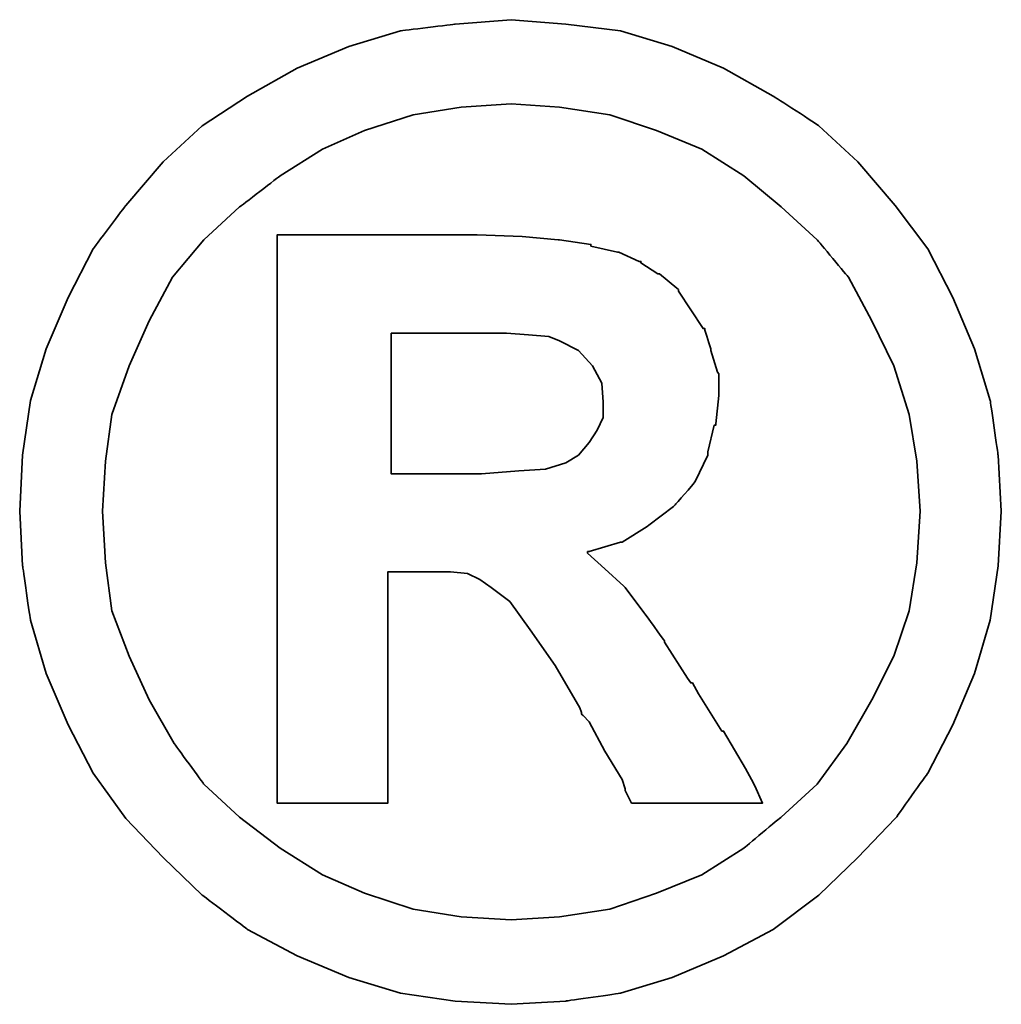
# Model space of a CAD drawing. Header units: millimetres. Extents: x -73 to 178, y -419 to -265.
# Tile 46 of 47: x 103.58 to 104.59, y -331.45 to -330.44. Entities that reach past the tile are written whole.
import ezdxf

# ---------------------------------------------------------------- set-up
doc = ezdxf.new("R2010")
doc.units = ezdxf.units.MM
doc.header["$LTSCALE"] = 0.1
doc.layers.add('CHA', color=7, linetype='CONTINUOUS')
doc.layers.add('layer 1', color=7, linetype='CONTINUOUS')

# ---------------------------------------------------------------- blocks, each defined once
blk = doc.blocks.new('TBI MOTION logo(完整正式版)')
at = {"layer": 'layer 1', "color": 22, "lineweight": 35}
for points, knots in [([(81.20634, 4.98624), (81.20634, 4.98624), (81.18649, 5.32862), (81.18649, 5.32862), (81.18649, 5.32862), (81.18649, 5.32862), (81.13886, 5.66206), (81.13886, 5.66206), (81.13886, 5.66206), (81.13886, 5.66206), (81.04359, 5.97764), (81.04359, 5.97764), (81.04359, 5.97764), (81.04359, 5.97764), (80.91061, 6.29124), (80.91061, 6.29124), (80.91061, 6.29124), (80.91061, 6.29124), (80.75778, 6.58697), (80.75778, 6.58697), (80.75778, 6.58697), (80.75778, 6.58697), (80.5593, 6.85294), (80.5593, 6.85294), (80.5593, 6.85294), (80.5593, 6.85294), (80.33105, 7.1189), (80.33105, 7.1189), (80.33105, 7.1189), (80.33105, 7.1189), (80.09287, 7.33921), (80.09287, 7.33921), (80.09287, 7.33921), (80.09287, 7.33921), (79.815, 7.51982), (79.815, 7.51982), (79.815, 7.51982), (79.815, 7.51982), (79.51133, 7.69051), (79.51133, 7.69051), (79.51133, 7.69051), (79.51133, 7.69051), (79.19773, 7.8235), (79.19773, 7.8235), (79.19773, 7.8235), (79.19773, 7.8235), (78.88215, 7.91877), (78.88215, 7.91877), (78.88215, 7.91877), (78.88215, 7.91877), (78.54871, 7.95846), (78.54871, 7.95846), (78.54871, 7.95846), (78.54871, 7.95846), (78.21526, 7.98625), (78.21526, 7.98625), (78.21526, 7.98625), (78.21526, 7.98625), (77.87388, 7.95846), (77.87388, 7.95846), (77.87388, 7.95846), (77.87388, 7.95846), (77.54044, 7.91877), (77.54044, 7.91877), (77.54044, 7.91877), (77.54044, 7.91877), (77.22485, 7.8235), (77.22485, 7.8235), (77.22485, 7.8235), (77.22485, 7.8235), (76.91027, 7.69051), (76.91027, 7.69051), (76.91027, 7.69051), (76.91027, 7.69051), (76.6056, 7.51982), (76.6056, 7.51982), (76.6056, 7.51982), (76.6056, 7.51982), (76.32972, 7.33921), (76.32972, 7.33921), (76.32972, 7.33921), (76.32972, 7.33921), (76.09154, 7.1189), (76.09154, 7.1189), (76.09154, 7.1189), (76.09154, 7.1189), (75.86329, 6.85294), (75.86329, 6.85294), (75.86329, 6.85294), (75.86329, 6.85294), (75.66382, 6.58697), (75.66382, 6.58697), (75.66382, 6.58697), (75.66382, 6.58697), (75.51099, 6.29124), (75.51099, 6.29124), (75.51099, 6.29124), (75.51099, 6.29124), (75.37702, 5.97764), (75.37702, 5.97764), (75.37702, 5.97764), (75.37702, 5.97764), (75.28175, 5.66206), (75.28175, 5.66206), (75.28175, 5.66206), (75.28175, 5.66206), (75.23411, 5.32862), (75.23411, 5.32862), (75.23411, 5.32862), (75.23411, 5.32862), (75.21625, 4.98624), (75.21625, 4.98624), (75.21625, 4.98624), (75.21625, 4.98624), (75.23411, 4.6528), (75.23411, 4.6528), (75.23411, 4.6528), (75.23411, 4.6528), (75.28175, 4.32035), (75.28175, 4.32035), (75.28175, 4.32035), (75.28175, 4.32035), (75.37702, 3.99583), (75.37702, 3.99583), (75.37702, 3.99583), (75.37702, 3.99583), (75.51099, 3.68224), (75.51099, 3.68224), (75.51099, 3.68224), (75.51099, 3.68224), (75.66382, 3.38749), (75.66382, 3.38749), (75.66382, 3.38749), (75.66382, 3.38749), (75.86329, 3.10963), (75.86329, 3.10963), (75.86329, 3.10963), (75.86329, 3.10963), (76.09154, 2.87145), (76.09154, 2.87145), (76.09154, 2.87145), (76.09154, 2.87145), (76.32972, 2.6432), (76.32972, 2.6432), (76.32972, 2.6432), (76.32972, 2.6432), (76.6056, 2.43381), (76.6056, 2.43381), (76.6056, 2.43381), (76.6056, 2.43381), (76.91027, 2.27205), (76.91027, 2.27205), (76.91027, 2.27205), (76.91027, 2.27205), (77.22485, 2.13906), (77.22485, 2.13906), (77.22485, 2.13906), (77.22485, 2.13906), (77.54044, 2.0438), (77.54044, 2.0438), (77.54044, 2.0438), (77.54044, 2.0438), (77.87388, 1.99616), (77.87388, 1.99616), (77.87388, 1.99616), (77.87388, 1.99616), (78.21526, 1.97631), (78.21526, 1.97631), (78.21526, 1.97631), (78.21526, 1.97631), (78.54871, 1.99616), (78.54871, 1.99616), (78.54871, 1.99616), (78.54871, 1.99616), (78.88215, 2.0438), (78.88215, 2.0438), (78.88215, 2.0438), (78.88215, 2.0438), (79.19773, 2.13906), (79.19773, 2.13906), (79.19773, 2.13906), (79.19773, 2.13906), (79.51133, 2.27205), (79.51133, 2.27205), (79.51133, 2.27205), (79.51133, 2.27205), (79.815, 2.43381), (79.815, 2.43381), (79.815, 2.43381), (79.815, 2.43381), (80.09287, 2.6432), (80.09287, 2.6432), (80.09287, 2.6432), (80.09287, 2.6432), (80.33105, 2.87145), (80.33105, 2.87145), (80.33105, 2.87145), (80.33105, 2.87145), (80.5593, 3.10963), (80.5593, 3.10963), (80.5593, 3.10963), (80.5593, 3.10963), (80.75778, 3.38749), (80.75778, 3.38749), (80.75778, 3.38749), (80.75778, 3.38749), (80.91061, 3.68224), (80.91061, 3.68224), (80.91061, 3.68224), (80.91061, 3.68224), (81.04359, 3.99583), (81.04359, 3.99583), (81.04359, 3.99583), (81.04359, 3.99583), (81.13886, 4.32035), (81.13886, 4.32035), (81.13886, 4.32035), (81.13886, 4.32035), (81.18649, 4.6528), (81.18649, 4.6528), (81.18649, 4.6528), (81.18649, 4.6528), (81.20634, 4.98624), (81.20634, 4.98624)], [0, 0, 0, 0, 0.0178571, 0.0178571, 0.0178571, 0.0178572, 0.0357143, 0.0357143, 0.0357143, 0.0357143, 0.0535714, 0.0535714, 0.0535714, 0.0535714, 0.0714286, 0.0714286, 0.0714286, 0.0714286, 0.0892857, 0.0892857, 0.0892857, 0.0892857, 0.1071429, 0.1071429, 0.1071429, 0.1071429, 0.125, 0.125, 0.125, 0.125, 0.1428571, 0.1428571, 0.1428571, 0.1428572, 0.1607143, 0.1607143, 0.1607143, 0.1607143, 0.1785714, 0.1785714, 0.1785714, 0.1785714, 0.1964286, 0.1964286, 0.1964286, 0.1964286, 0.2142857, 0.2142857, 0.2142857, 0.2142857, 0.2321429, 0.2321429, 0.2321429, 0.2321429, 0.25, 0.25, 0.25, 0.25, 0.2678571, 0.2678571, 0.2678571, 0.2678572, 0.2857143, 0.2857143, 0.2857143, 0.2857143, 0.3035714, 0.3035714, 0.3035714, 0.3035714, 0.3214286, 0.3214286, 0.3214286, 0.3214286, 0.3392857, 0.3392857, 0.3392857, 0.3392857, 0.3571429, 0.3571429, 0.3571429, 0.3571429, 0.375, 0.375, 0.375, 0.375, 0.3928571, 0.3928571, 0.3928571, 0.3928572, 0.4107143, 0.4107143, 0.4107143, 0.4107143, 0.4285714, 0.4285714, 0.4285714, 0.4285714, 0.4464286, 0.4464286, 0.4464286, 0.4464286, 0.4642857, 0.4642857, 0.4642857, 0.4642857, 0.4821429, 0.4821429, 0.4821429, 0.4821429, 0.5, 0.5, 0.5, 0.5, 0.5178571, 0.5178571, 0.5178571, 0.5178572, 0.5357143, 0.5357143, 0.5357143, 0.5357143, 0.5535714, 0.5535714, 0.5535714, 0.5535714, 0.5714286, 0.5714286, 0.5714286, 0.5714286, 0.5892857, 0.5892857, 0.5892857, 0.5892857, 0.6071429, 0.6071429, 0.6071429, 0.6071429, 0.625, 0.625, 0.625, 0.625, 0.6428571, 0.6428571, 0.6428571, 0.6428572, 0.6607143, 0.6607143, 0.6607143, 0.6607143, 0.6785714, 0.6785714, 0.6785714, 0.6785714, 0.6964286, 0.6964286, 0.6964286, 0.6964286, 0.7142857, 0.7142857, 0.7142857, 0.7142857, 0.7321429, 0.7321429, 0.7321429, 0.7321429, 0.75, 0.75, 0.75, 0.75, 0.7678571, 0.7678571, 0.7678571, 0.7678572, 0.7857143, 0.7857143, 0.7857143, 0.7857143, 0.8035714, 0.8035714, 0.8035714, 0.8035714, 0.8214286, 0.8214286, 0.8214286, 0.8214286, 0.8392857, 0.8392857, 0.8392857, 0.8392857, 0.8571429, 0.8571429, 0.8571429, 0.8571429, 0.875, 0.875, 0.875, 0.875, 0.8928571, 0.8928571, 0.8928571, 0.8928572, 0.9107143, 0.9107143, 0.9107143, 0.9107143, 0.9285714, 0.9285714, 0.9285714, 0.9285714, 0.9464286, 0.9464286, 0.9464286, 0.9464286, 0.9642857, 0.9642857, 0.9642857, 0.9642857, 0.9821429, 0.9821429, 0.9821429, 0.9821429, 1, 1, 1, 1]), ([(80.71014, 4.98624), (80.71014, 4.98624), (80.69129, 5.29091), (80.69129, 5.29091), (80.69129, 5.29091), (80.69129, 5.29091), (80.64464, 5.57672), (80.64464, 5.57672), (80.64464, 5.57672), (80.64464, 5.57672), (80.54937, 5.87245), (80.54937, 5.87245), (80.54937, 5.87245), (80.54937, 5.87245), (80.41639, 6.14833), (80.41639, 6.14833), (80.41639, 6.14833), (80.41639, 6.14833), (80.27349, 6.41429), (80.27349, 6.41429), (80.27349, 6.41429), (80.27349, 6.41429), (80.08295, 6.64255), (80.08295, 6.64255), (80.08295, 6.64255), (80.08295, 6.64255), (79.86264, 6.84301), (79.86264, 6.84301), (79.86264, 6.84301), (79.86264, 6.84301), (79.63439, 7.03355), (79.63439, 7.03355), (79.63439, 7.03355), (79.63439, 7.03355), (79.37835, 7.1963), (79.37835, 7.1963), (79.37835, 7.1963), (79.37835, 7.1963), (79.10246, 7.30944), (79.10246, 7.30944), (79.10246, 7.30944), (79.10246, 7.30944), (78.81665, 7.40471), (78.81665, 7.40471), (78.81665, 7.40471), (78.81665, 7.40471), (78.511, 7.45234), (78.511, 7.45234), (78.511, 7.45234), (78.511, 7.45234), (78.21526, 7.47219), (78.21526, 7.47219), (78.21526, 7.47219), (78.21526, 7.47219), (77.9106, 7.45234), (77.9106, 7.45234), (77.9106, 7.45234), (77.9106, 7.45234), (77.61685, 7.40471), (77.61685, 7.40471), (77.61685, 7.40471), (77.61685, 7.40471), (77.32012, 7.30944), (77.32012, 7.30944), (77.32012, 7.30944), (77.32012, 7.30944), (77.06309, 7.1963), (77.06309, 7.1963), (77.06309, 7.1963), (77.06309, 7.1963), (76.80606, 7.03355), (76.80606, 7.03355), (76.80606, 7.03355), (76.80606, 7.03355), (76.55797, 6.84301), (76.55797, 6.84301), (76.55797, 6.84301), (76.55797, 6.84301), (76.34063, 6.64255), (76.34063, 6.64255), (76.34063, 6.64255), (76.34063, 6.64255), (76.1491, 6.41429), (76.1491, 6.41429), (76.1491, 6.41429), (76.1491, 6.41429), (76.0062, 6.14833), (76.0062, 6.14833), (76.0062, 6.14833), (76.0062, 6.14833), (75.88314, 5.87245), (75.88314, 5.87245), (75.88314, 5.87245), (75.88314, 5.87245), (75.77794, 5.57672), (75.77794, 5.57672), (75.77794, 5.57672), (75.77794, 5.57672), (75.73924, 5.29091), (75.73924, 5.29091), (75.73924, 5.29091), (75.73924, 5.29091), (75.72039, 4.98624), (75.72039, 4.98624), (75.72039, 4.98624), (75.72039, 4.98624), (75.73924, 4.67165), (75.73924, 4.67165), (75.73924, 4.67165), (75.73924, 4.67165), (75.77794, 4.37791), (75.77794, 4.37791), (75.77794, 4.37791), (75.77794, 4.37791), (75.88314, 4.10102), (75.88314, 4.10102), (75.88314, 4.10102), (75.88314, 4.10102), (76.0062, 3.83407), (76.0062, 3.83407), (76.0062, 3.83407), (76.0062, 3.83407), (76.15902, 3.56811), (76.15902, 3.56811), (76.15902, 3.56811), (76.15902, 3.56811), (76.34063, 3.32001), (76.34063, 3.32001), (76.34063, 3.32001), (76.34063, 3.32001), (76.55797, 3.11955), (76.55797, 3.11955), (76.55797, 3.11955), (76.55797, 3.11955), (76.80606, 2.92901), (76.80606, 2.92901), (76.80606, 2.92901), (76.80606, 2.92901), (77.06309, 2.76725), (77.06309, 2.76725), (77.06309, 2.76725), (77.06309, 2.76725), (77.32012, 2.65412), (77.32012, 2.65412), (77.32012, 2.65412), (77.32012, 2.65412), (77.61685, 2.55786), (77.61685, 2.55786), (77.61685, 2.55786), (77.61685, 2.55786), (77.9106, 2.51022), (77.9106, 2.51022), (77.9106, 2.51022), (77.9106, 2.51022), (78.21526, 2.49137), (78.21526, 2.49137), (78.21526, 2.49137), (78.21526, 2.49137), (78.511, 2.51022), (78.511, 2.51022), (78.511, 2.51022), (78.511, 2.51022), (78.81665, 2.55786), (78.81665, 2.55786), (78.81665, 2.55786), (78.81665, 2.55786), (79.10246, 2.65412), (79.10246, 2.65412), (79.10246, 2.65412), (79.10246, 2.65412), (79.37835, 2.76725), (79.37835, 2.76725), (79.37835, 2.76725), (79.37835, 2.76725), (79.63439, 2.92901), (79.63439, 2.92901), (79.63439, 2.92901), (79.63439, 2.92901), (79.86264, 3.11955), (79.86264, 3.11955), (79.86264, 3.11955), (79.86264, 3.11955), (80.08295, 3.32001), (80.08295, 3.32001), (80.08295, 3.32001), (80.08295, 3.32001), (80.26356, 3.56811), (80.26356, 3.56811), (80.26356, 3.56811), (80.26356, 3.56811), (80.41639, 3.83407), (80.41639, 3.83407), (80.41639, 3.83407), (80.41639, 3.83407), (80.54937, 4.10102), (80.54937, 4.10102), (80.54937, 4.10102), (80.54937, 4.10102), (80.64464, 4.37791), (80.64464, 4.37791), (80.64464, 4.37791), (80.64464, 4.37791), (80.69129, 4.67165), (80.69129, 4.67165), (80.69129, 4.67165), (80.69129, 4.67165), (80.71014, 4.98624), (80.71014, 4.98624)], [0, 0, 0, 0, 0.0192308, 0.0192308, 0.0192308, 0.0192308, 0.0384615, 0.0384615, 0.0384615, 0.0384615, 0.0576923, 0.0576923, 0.0576923, 0.0576923, 0.0769231, 0.0769231, 0.0769231, 0.0769231, 0.0961538, 0.0961538, 0.0961538, 0.0961539, 0.1153846, 0.1153846, 0.1153846, 0.1153846, 0.1346154, 0.1346154, 0.1346154, 0.1346154, 0.1538462, 0.1538462, 0.1538462, 0.1538462, 0.1730769, 0.1730769, 0.1730769, 0.1730769, 0.1923077, 0.1923077, 0.1923077, 0.1923077, 0.2115385, 0.2115385, 0.2115385, 0.2115385, 0.2307692, 0.2307692, 0.2307692, 0.2307692, 0.25, 0.25, 0.25, 0.25, 0.2692308, 0.2692308, 0.2692308, 0.2692308, 0.2884615, 0.2884615, 0.2884615, 0.2884615, 0.3076923, 0.3076923, 0.3076923, 0.3076923, 0.3269231, 0.3269231, 0.3269231, 0.3269231, 0.3461538, 0.3461538, 0.3461538, 0.3461539, 0.3653846, 0.3653846, 0.3653846, 0.3653846, 0.3846154, 0.3846154, 0.3846154, 0.3846154, 0.4038462, 0.4038462, 0.4038462, 0.4038462, 0.4230769, 0.4230769, 0.4230769, 0.4230769, 0.4423077, 0.4423077, 0.4423077, 0.4423077, 0.4615385, 0.4615385, 0.4615385, 0.4615385, 0.4807692, 0.4807692, 0.4807692, 0.4807692, 0.5, 0.5, 0.5, 0.5, 0.5192308, 0.5192308, 0.5192308, 0.5192308, 0.5384615, 0.5384615, 0.5384615, 0.5384615, 0.5576923, 0.5576923, 0.5576923, 0.5576923, 0.5769231, 0.5769231, 0.5769231, 0.5769231, 0.5961538, 0.5961538, 0.5961538, 0.5961539, 0.6153846, 0.6153846, 0.6153846, 0.6153846, 0.6346154, 0.6346154, 0.6346154, 0.6346154, 0.6538462, 0.6538462, 0.6538462, 0.6538462, 0.6730769, 0.6730769, 0.6730769, 0.6730769, 0.6923077, 0.6923077, 0.6923077, 0.6923077, 0.7115385, 0.7115385, 0.7115385, 0.7115385, 0.7307692, 0.7307692, 0.7307692, 0.7307692, 0.75, 0.75, 0.75, 0.75, 0.7692308, 0.7692308, 0.7692308, 0.7692308, 0.7884615, 0.7884615, 0.7884615, 0.7884615, 0.8076923, 0.8076923, 0.8076923, 0.8076923, 0.8269231, 0.8269231, 0.8269231, 0.8269231, 0.8461538, 0.8461538, 0.8461538, 0.8461539, 0.8653846, 0.8653846, 0.8653846, 0.8653846, 0.8846154, 0.8846154, 0.8846154, 0.8846154, 0.9038462, 0.9038462, 0.9038462, 0.9038462, 0.9230769, 0.9230769, 0.9230769, 0.9230769, 0.9423077, 0.9423077, 0.9423077, 0.9423077, 0.9615385, 0.9615385, 0.9615385, 0.9615385, 0.9807692, 0.9807692, 0.9807692, 0.9807692, 1, 1, 1, 1]), ([(76.78721, 3.2823), (76.78721, 3.2823), (76.78721, 3.32001), (76.78721, 3.32001), (76.78721, 3.32001), (76.78721, 3.32001), (76.78721, 3.42422), (76.78721, 3.42422), (76.78721, 3.42422), (76.78721, 3.42422), (76.78721, 3.59689), (76.78721, 3.59689), (76.78721, 3.59689), (76.78721, 3.59689), (76.78721, 3.80529), (76.78721, 3.80529), (76.78721, 3.80529), (76.78721, 3.80529), (76.78721, 4.0524), (76.78721, 4.0524), (76.78721, 4.0524), (76.78721, 4.0524), (76.78721, 4.32035), (76.78721, 4.32035), (76.78721, 4.32035), (76.78721, 4.32035), (76.78721, 4.92868), (76.78721, 4.92868), (76.78721, 4.92868), (76.78721, 4.92868), (76.78721, 5.53801), (76.78721, 5.53801), (76.78721, 5.53801), (76.78721, 5.53801), (76.78721, 5.82482), (76.78721, 5.82482), (76.78721, 5.82482), (76.78721, 5.82482), (76.78721, 6.07291), (76.78721, 6.07291), (76.78721, 6.07291), (76.78721, 6.07291), (76.78721, 6.30017), (76.78721, 6.30017), (76.78721, 6.30017), (76.78721, 6.30017), (76.78721, 6.45399), (76.78721, 6.45399), (76.78721, 6.45399), (76.78721, 6.45399), (76.78721, 6.5572), (76.78721, 6.5572), (76.78721, 6.5572), (76.78721, 6.5572), (76.78721, 6.59689), (76.78721, 6.59689), (76.78721, 6.59689), (76.78721, 6.59689), (76.78721, 6.67232), (76.78721, 6.67232), (76.78721, 6.67232), (76.78721, 6.67232), (76.8537, 6.67232), (76.8537, 6.67232), (76.8537, 6.67232), (76.8537, 6.67232), (76.87355, 6.67232), (76.87355, 6.67232), (76.87355, 6.67232), (76.87355, 6.67232), (76.91027, 6.67232), (76.91027, 6.67232), (76.91027, 6.67232), (76.91027, 6.67232), (77.04424, 6.67232), (77.04424, 6.67232), (77.04424, 6.67232), (77.04424, 6.67232), (77.22485, 6.67232), (77.22485, 6.67232), (77.22485, 6.67232), (77.22485, 6.67232), (77.43524, 6.67232), (77.43524, 6.67232), (77.43524, 6.67232), (77.43524, 6.67232), (77.65357, 6.67232), (77.65357, 6.67232), (77.65357, 6.67232), (77.65357, 6.67232), (77.82625, 6.67232), (77.82625, 6.67232), (77.82625, 6.67232), (77.82625, 6.67232), (77.94037, 6.67232), (77.94037, 6.67232), (77.94037, 6.67232), (77.94037, 6.67232), (77.97709, 6.67232), (77.97709, 6.67232), (77.97709, 6.67232), (77.97709, 6.67232), (77.99694, 6.67232), (77.99694, 6.67232), (77.99694, 6.67232), (77.99694, 6.67232), (78.00686, 6.67232), (78.00686, 6.67232), (78.00686, 6.67232), (78.00686, 6.67232), (78.28275, 6.6624), (78.28275, 6.6624), (78.28275, 6.6624), (78.28275, 6.6624), (78.50107, 6.64255), (78.50107, 6.64255), (78.50107, 6.64255), (78.50107, 6.64255), (78.511, 6.64255), (78.511, 6.64255), (78.511, 6.64255), (78.511, 6.64255), (78.70154, 6.61476), (78.70154, 6.61476), (78.70154, 6.61476), (78.70154, 6.61476), (78.70154, 6.60483), (78.70154, 6.60483), (78.70154, 6.60483), (78.70154, 6.60483), (78.86429, 6.56713), (78.86429, 6.56713), (78.86429, 6.56713), (78.86429, 6.56713), (78.87223, 6.56713), (78.87223, 6.56713), (78.87223, 6.56713), (78.87223, 6.56713), (78.99727, 6.51056), (78.99727, 6.51056), (78.99727, 6.51056), (78.99727, 6.51056), (79.00719, 6.51056), (79.00719, 6.51056), (79.00719, 6.51056), (79.00719, 6.51056), (79.00719, 6.50162), (79.00719, 6.50162), (79.00719, 6.50162), (79.00719, 6.50162), (79.1104, 6.43415), (79.1104, 6.43415), (79.1104, 6.43415), (79.1104, 6.43415), (79.12132, 6.43415), (79.12132, 6.43415), (79.12132, 6.43415), (79.12132, 6.43415), (79.22552, 6.34781), (79.22552, 6.34781), (79.22552, 6.34781), (79.22552, 6.34781), (79.23544, 6.33888), (79.23544, 6.33888), (79.23544, 6.33888), (79.23544, 6.33888), (79.23544, 6.32895), (79.23544, 6.32895), (79.23544, 6.32895), (79.23544, 6.32895), (79.31087, 6.21483), (79.31087, 6.21483), (79.31087, 6.21483), (79.31087, 6.21483), (79.38629, 6.1007), (79.38629, 6.1007), (79.38629, 6.1007), (79.38629, 6.1007), (79.3972, 6.1007), (79.3972, 6.1007), (79.3972, 6.1007), (79.3972, 6.1007), (79.3972, 6.09078), (79.3972, 6.09078), (79.3972, 6.09078), (79.3972, 6.09078), (79.43392, 5.97764), (79.43392, 5.97764), (79.43392, 5.97764), (79.43392, 5.97764), (79.43392, 5.96772), (79.43392, 5.96772), (79.43392, 5.96772), (79.43392, 5.96772), (79.47362, 5.83474), (79.47362, 5.83474), (79.47362, 5.83474), (79.47362, 5.83474), (79.48156, 5.82482), (79.48156, 5.82482), (79.48156, 5.82482), (79.48156, 5.82482), (79.48156, 5.69977), (79.48156, 5.69977), (79.48156, 5.69977), (79.48156, 5.69977), (79.48156, 5.69183), (79.48156, 5.69183), (79.48156, 5.69183), (79.48156, 5.69183), (79.4637, 5.51915), (79.4637, 5.51915), (79.4637, 5.51915), (79.4637, 5.51915), (79.4637, 5.51122), (79.4637, 5.51122), (79.4637, 5.51122), (79.4637, 5.51122), (79.45377, 5.51122), (79.45377, 5.51122), (79.45377, 5.51122), (79.45377, 5.51122), (79.41507, 5.34847), (79.41507, 5.34847), (79.41507, 5.34847), (79.41507, 5.34847), (79.41507, 5.33854), (79.41507, 5.33854), (79.41507, 5.33854), (79.41507, 5.33854), (79.41507, 5.32862), (79.41507, 5.32862), (79.41507, 5.32862), (79.41507, 5.32862), (79.33865, 5.16785), (79.33865, 5.16785), (79.33865, 5.16785), (79.33865, 5.16785), (79.33071, 5.15693), (79.33071, 5.15693), (79.33071, 5.15693), (79.33071, 5.15693), (79.2156, 5.02495), (79.2156, 5.02495), (79.2156, 5.02495), (79.2156, 5.02495), (79.20567, 5.01502), (79.20567, 5.01502), (79.20567, 5.01502), (79.20567, 5.01502), (79.05483, 4.89991), (79.05483, 4.89991), (79.05483, 4.89991), (79.05483, 4.89991), (79.04491, 4.89197), (79.04491, 4.89197), (79.04491, 4.89197), (79.04491, 4.89197), (78.89208, 4.7967), (78.89208, 4.7967), (78.89208, 4.7967), (78.89208, 4.7967), (78.88215, 4.7967), (78.88215, 4.7967), (78.88215, 4.7967), (78.88215, 4.7967), (78.69161, 4.73913), (78.69161, 4.73913), (78.69161, 4.73913), (78.69161, 4.73913), (78.68169, 4.73913), (78.68169, 4.73913), (78.68169, 4.73913), (78.68169, 4.73913), (78.68169, 4.72921), (78.68169, 4.72921), (78.68169, 4.72921), (78.68169, 4.72921), (78.78688, 4.63394), (78.78688, 4.63394), (78.78688, 4.63394), (78.78688, 4.63394), (78.902, 4.52875), (78.902, 4.52875), (78.902, 4.52875), (78.902, 4.52875), (78.91093, 4.52081), (78.91093, 4.52081), (78.91093, 4.52081), (78.91093, 4.52081), (79.02506, 4.36798), (79.02506, 4.36798), (79.02506, 4.36798), (79.02506, 4.36798), (79.1501, 4.1953), (79.1501, 4.1953), (79.1501, 4.1953), (79.1501, 4.1953), (79.1501, 4.18736), (79.1501, 4.18736), (79.1501, 4.18736), (79.1501, 4.18736), (79.29201, 3.96705), (79.29201, 3.96705), (79.29201, 3.96705), (79.29201, 3.96705), (79.31087, 3.93828), (79.31087, 3.93828), (79.31087, 3.93828), (79.31087, 3.93828), (79.32079, 3.93828), (79.32079, 3.93828), (79.32079, 3.93828), (79.32079, 3.93828), (79.3585, 3.87178), (79.3585, 3.87178), (79.3585, 3.87178), (79.3585, 3.87178), (79.50141, 3.64353), (79.50141, 3.64353), (79.50141, 3.64353), (79.50141, 3.64353), (79.51133, 3.64353), (79.51133, 3.64353), (79.51133, 3.64353), (79.51133, 3.64353), (79.64431, 3.41528), (79.64431, 3.41528), (79.64431, 3.41528), (79.64431, 3.41528), (79.68202, 3.3478), (79.68202, 3.3478), (79.68202, 3.3478), (79.68202, 3.3478), (79.70187, 3.31009), (79.70187, 3.31009), (79.70187, 3.31009), (79.70187, 3.31009), (79.7495, 3.2049), (79.7495, 3.2049), (79.7495, 3.2049), (79.7495, 3.2049), (79.64431, 3.2049), (79.64431, 3.2049), (79.64431, 3.2049), (79.64431, 3.2049), (79.62546, 3.2049), (79.62546, 3.2049), (79.62546, 3.2049), (79.62546, 3.2049), (79.53912, 3.2049), (79.53912, 3.2049), (79.53912, 3.2049), (79.53912, 3.2049), (79.31087, 3.2049), (79.31087, 3.2049), (79.31087, 3.2049), (79.31087, 3.2049), (79.08262, 3.2049), (79.08262, 3.2049), (79.08262, 3.2049), (79.08262, 3.2049), (79.00719, 3.2049), (79.00719, 3.2049), (79.00719, 3.2049), (79.00719, 3.2049), (78.98735, 3.2049), (78.98735, 3.2049), (78.98735, 3.2049), (78.98735, 3.2049), (78.94964, 3.2049), (78.94964, 3.2049), (78.94964, 3.2049), (78.94964, 3.2049), (78.92979, 3.24459), (78.92979, 3.24459), (78.92979, 3.24459), (78.92979, 3.24459), (78.91093, 3.2823), (78.91093, 3.2823), (78.91093, 3.2823), (78.91093, 3.2823), (78.91093, 3.29223), (78.91093, 3.29223), (78.91093, 3.29223), (78.91093, 3.29223), (78.89208, 3.3478), (78.89208, 3.3478), (78.89208, 3.3478), (78.89208, 3.3478), (78.78688, 3.52048), (78.78688, 3.52048), (78.78688, 3.52048), (78.78688, 3.52048), (78.69161, 3.7001), (78.69161, 3.7001), (78.69161, 3.7001), (78.69161, 3.7001), (78.6539, 3.7388), (78.6539, 3.7388), (78.6539, 3.7388), (78.6539, 3.7388), (78.64398, 3.74873), (78.64398, 3.74873), (78.64398, 3.74873), (78.64398, 3.74873), (78.64398, 3.75766), (78.64398, 3.75766), (78.64398, 3.75766), (78.64398, 3.75766), (78.63405, 3.78644), (78.63405, 3.78644), (78.63405, 3.78644), (78.63405, 3.78644), (78.48321, 4.04347), (78.48321, 4.04347), (78.48321, 4.04347), (78.48321, 4.04347), (78.33038, 4.2618), (78.33038, 4.2618), (78.33038, 4.2618), (78.33038, 4.2618), (78.20732, 4.43447), (78.20732, 4.43447), (78.20732, 4.43447), (78.20732, 4.43447), (78.09221, 4.52081), (78.09221, 4.52081), (78.09221, 4.52081), (78.09221, 4.52081), (78.02472, 4.56845), (78.02472, 4.56845), (78.02472, 4.56845), (78.02472, 4.56845), (77.9493, 4.60616), (77.9493, 4.60616), (77.9493, 4.60616), (77.9493, 4.60616), (77.8451, 4.61608), (77.8451, 4.61608), (77.8451, 4.61608), (77.8451, 4.61608), (77.71113, 4.61608), (77.71113, 4.61608), (77.71113, 4.61608), (77.71113, 4.61608), (77.69128, 4.61608), (77.69128, 4.61608), (77.69128, 4.61608), (77.69128, 4.61608), (77.67342, 4.61608), (77.67342, 4.61608), (77.67342, 4.61608), (77.67342, 4.61608), (77.5583, 4.61608), (77.5583, 4.61608), (77.5583, 4.61608), (77.5583, 4.61608), (77.46303, 4.61608), (77.46303, 4.61608), (77.46303, 4.61608), (77.46303, 4.61608), (77.46303, 4.54761), (77.46303, 4.54761), (77.46303, 4.54761), (77.46303, 4.54761), (77.46303, 4.47318), (77.46303, 4.47318), (77.46303, 4.47318), (77.46303, 4.47318), (77.46303, 4.24294), (77.46303, 4.24294), (77.46303, 4.24294), (77.46303, 4.24294), (77.46303, 3.99583), (77.46303, 3.99583), (77.46303, 3.99583), (77.46303, 3.99583), (77.46303, 3.72888), (77.46303, 3.72888), (77.46303, 3.72888), (77.46303, 3.72888), (77.46303, 3.51055), (77.46303, 3.51055), (77.46303, 3.51055), (77.46303, 3.51055), (77.46303, 3.42422), (77.46303, 3.42422), (77.46303, 3.42422), (77.46303, 3.42422), (77.46303, 3.35773), (77.46303, 3.35773), (77.46303, 3.35773), (77.46303, 3.35773), (77.46303, 3.30017), (77.46303, 3.30017), (77.46303, 3.30017), (77.46303, 3.30017), (77.46303, 3.2823), (77.46303, 3.2823), (77.46303, 3.2823), (77.46303, 3.2823), (77.46303, 3.2049), (77.46303, 3.2049), (77.46303, 3.2049), (77.46303, 3.2049), (77.39753, 3.2049), (77.39753, 3.2049), (77.39753, 3.2049), (77.39753, 3.2049), (77.37768, 3.2049), (77.37768, 3.2049), (77.37768, 3.2049), (77.37768, 3.2049), (77.32012, 3.2049), (77.32012, 3.2049), (77.32012, 3.2049), (77.32012, 3.2049), (77.12165, 3.2049), (77.12165, 3.2049), (77.12165, 3.2049), (77.12165, 3.2049), (76.94897, 3.2049), (76.94897, 3.2049), (76.94897, 3.2049), (76.94897, 3.2049), (76.8924, 3.2049), (76.8924, 3.2049), (76.8924, 3.2049), (76.8924, 3.2049), (76.8537, 3.2049), (76.8537, 3.2049), (76.8537, 3.2049), (76.8537, 3.2049), (76.78721, 3.2049), (76.78721, 3.2049), (76.78721, 3.2049), (76.78721, 3.2049), (76.78721, 3.2823), (76.78721, 3.2823)], [0, 0, 0, 0, 0.0074074, 0.0074074, 0.0074074, 0.0074074, 0.0148148, 0.0148148, 0.0148148, 0.0148148, 0.0222222, 0.0222222, 0.0222222, 0.0222222, 0.0296296, 0.0296296, 0.0296296, 0.0296296, 0.037037, 0.037037, 0.037037, 0.037037, 0.0444444, 0.0444444, 0.0444444, 0.0444445, 0.0518519, 0.0518519, 0.0518519, 0.0518519, 0.0592593, 0.0592593, 0.0592593, 0.0592593, 0.0666667, 0.0666667, 0.0666667, 0.0666667, 0.0740741, 0.0740741, 0.0740741, 0.0740741, 0.0814815, 0.0814815, 0.0814815, 0.0814815, 0.0888889, 0.0888889, 0.0888889, 0.0888889, 0.0962963, 0.0962963, 0.0962963, 0.0962963, 0.1037037, 0.1037037, 0.1037037, 0.1037037, 0.1111111, 0.1111111, 0.1111111, 0.1111111, 0.1185185, 0.1185185, 0.1185185, 0.1185185, 0.1259259, 0.1259259, 0.1259259, 0.1259259, 0.1333333, 0.1333333, 0.1333333, 0.1333333, 0.1407407, 0.1407407, 0.1407407, 0.1407408, 0.1481481, 0.1481481, 0.1481481, 0.1481482, 0.1555556, 0.1555556, 0.1555556, 0.1555556, 0.162963, 0.162963, 0.162963, 0.162963, 0.1703704, 0.1703704, 0.1703704, 0.1703704, 0.1777778, 0.1777778, 0.1777778, 0.1777778, 0.1851852, 0.1851852, 0.1851852, 0.1851852, 0.1925926, 0.1925926, 0.1925926, 0.1925926, 0.2, 0.2, 0.2, 0.2, 0.2074074, 0.2074074, 0.2074074, 0.2074074, 0.2148148, 0.2148148, 0.2148148, 0.2148148, 0.2222222, 0.2222222, 0.2222222, 0.2222222, 0.2296296, 0.2296296, 0.2296296, 0.2296296, 0.237037, 0.237037, 0.237037, 0.237037, 0.2444444, 0.2444444, 0.2444444, 0.2444445, 0.2518519, 0.2518519, 0.2518519, 0.2518519, 0.2592593, 0.2592593, 0.2592593, 0.2592593, 0.2666667, 0.2666667, 0.2666667, 0.2666667, 0.2740741, 0.2740741, 0.2740741, 0.2740741, 0.2814815, 0.2814815, 0.2814815, 0.2814815, 0.2888889, 0.2888889, 0.2888889, 0.2888889, 0.2962963, 0.2962963, 0.2962963, 0.2962963, 0.3037037, 0.3037037, 0.3037037, 0.3037037, 0.3111111, 0.3111111, 0.3111111, 0.3111111, 0.3185185, 0.3185185, 0.3185185, 0.3185185, 0.3259259, 0.3259259, 0.3259259, 0.3259259, 0.3333333, 0.3333333, 0.3333333, 0.3333333, 0.3407407, 0.3407407, 0.3407407, 0.3407408, 0.3481481, 0.3481481, 0.3481481, 0.3481482, 0.3555556, 0.3555556, 0.3555556, 0.3555556, 0.362963, 0.362963, 0.362963, 0.362963, 0.3703704, 0.3703704, 0.3703704, 0.3703704, 0.3777778, 0.3777778, 0.3777778, 0.3777778, 0.3851852, 0.3851852, 0.3851852, 0.3851852, 0.3925926, 0.3925926, 0.3925926, 0.3925926, 0.4, 0.4, 0.4, 0.4, 0.4074074, 0.4074074, 0.4074074, 0.4074074, 0.4148148, 0.4148148, 0.4148148, 0.4148148, 0.4222222, 0.4222222, 0.4222222, 0.4222222, 0.4296296, 0.4296296, 0.4296296, 0.4296296, 0.437037, 0.437037, 0.437037, 0.437037, 0.4444444, 0.4444444, 0.4444444, 0.4444445, 0.4518519, 0.4518519, 0.4518519, 0.4518519, 0.4592593, 0.4592593, 0.4592593, 0.4592593, 0.4666667, 0.4666667, 0.4666667, 0.4666667, 0.4740741, 0.4740741, 0.4740741, 0.4740741, 0.4814815, 0.4814815, 0.4814815, 0.4814815, 0.4888889, 0.4888889, 0.4888889, 0.4888889, 0.4962963, 0.4962963, 0.4962963, 0.4962963, 0.5037037, 0.5037037, 0.5037037, 0.5037037, 0.5111111, 0.5111111, 0.5111111, 0.5111111, 0.5185185, 0.5185185, 0.5185185, 0.5185185, 0.5259259, 0.5259259, 0.5259259, 0.5259259, 0.5333333, 0.5333333, 0.5333333, 0.5333333, 0.5407407, 0.5407407, 0.5407407, 0.5407408, 0.5481481, 0.5481481, 0.5481481, 0.5481482, 0.5555556, 0.5555556, 0.5555556, 0.5555556, 0.562963, 0.562963, 0.562963, 0.562963, 0.5703704, 0.5703704, 0.5703704, 0.5703704, 0.5777778, 0.5777778, 0.5777778, 0.5777778, 0.5851852, 0.5851852, 0.5851852, 0.5851852, 0.5925926, 0.5925926, 0.5925926, 0.5925926, 0.6, 0.6, 0.6, 0.6, 0.6074074, 0.6074074, 0.6074074, 0.6074074, 0.6148148, 0.6148148, 0.6148148, 0.6148148, 0.6222222, 0.6222222, 0.6222222, 0.6222222, 0.6296296, 0.6296296, 0.6296296, 0.6296296, 0.637037, 0.637037, 0.637037, 0.637037, 0.6444444, 0.6444444, 0.6444444, 0.6444445, 0.6518519, 0.6518519, 0.6518519, 0.6518519, 0.6592593, 0.6592593, 0.6592593, 0.6592593, 0.6666667, 0.6666667, 0.6666667, 0.6666667, 0.6740741, 0.6740741, 0.6740741, 0.6740741, 0.6814815, 0.6814815, 0.6814815, 0.6814815, 0.6888889, 0.6888889, 0.6888889, 0.6888889, 0.6962963, 0.6962963, 0.6962963, 0.6962963, 0.7037037, 0.7037037, 0.7037037, 0.7037037, 0.7111111, 0.7111111, 0.7111111, 0.7111111, 0.7185185, 0.7185185, 0.7185185, 0.7185185, 0.7259259, 0.7259259, 0.7259259, 0.7259259, 0.7333333, 0.7333333, 0.7333333, 0.7333333, 0.7407407, 0.7407407, 0.7407407, 0.7407408, 0.7481481, 0.7481481, 0.7481481, 0.7481482, 0.7555556, 0.7555556, 0.7555556, 0.7555556, 0.762963, 0.762963, 0.762963, 0.762963, 0.7703704, 0.7703704, 0.7703704, 0.7703704, 0.7777778, 0.7777778, 0.7777778, 0.7777778, 0.7851852, 0.7851852, 0.7851852, 0.7851852, 0.7925926, 0.7925926, 0.7925926, 0.7925926, 0.8, 0.8, 0.8, 0.8, 0.8074074, 0.8074074, 0.8074074, 0.8074074, 0.8148148, 0.8148148, 0.8148148, 0.8148148, 0.8222222, 0.8222222, 0.8222222, 0.8222222, 0.8296296, 0.8296296, 0.8296296, 0.8296296, 0.837037, 0.837037, 0.837037, 0.837037, 0.8444444, 0.8444444, 0.8444444, 0.8444445, 0.8518519, 0.8518519, 0.8518519, 0.8518519, 0.8592593, 0.8592593, 0.8592593, 0.8592593, 0.8666667, 0.8666667, 0.8666667, 0.8666667, 0.8740741, 0.8740741, 0.8740741, 0.8740741, 0.8814815, 0.8814815, 0.8814815, 0.8814815, 0.8888889, 0.8888889, 0.8888889, 0.8888889, 0.8962963, 0.8962963, 0.8962963, 0.8962963, 0.9037037, 0.9037037, 0.9037037, 0.9037037, 0.9111111, 0.9111111, 0.9111111, 0.9111111, 0.9185185, 0.9185185, 0.9185185, 0.9185185, 0.9259259, 0.9259259, 0.9259259, 0.9259259, 0.9333333, 0.9333333, 0.9333333, 0.9333333, 0.9407407, 0.9407407, 0.9407407, 0.9407408, 0.9481481, 0.9481481, 0.9481481, 0.9481482, 0.9555556, 0.9555556, 0.9555556, 0.9555556, 0.962963, 0.962963, 0.962963, 0.962963, 0.9703704, 0.9703704, 0.9703704, 0.9703704, 0.9777778, 0.9777778, 0.9777778, 0.9777778, 0.9851852, 0.9851852, 0.9851852, 0.9851852, 0.9925926, 0.9925926, 0.9925926, 0.9925926, 1, 1, 1, 1]), ([(77.48288, 6.07291), (77.48288, 6.07291), (77.48288, 5.99551), (77.48288, 5.99551), (77.48288, 5.99551), (77.48288, 5.99551), (77.48288, 5.82482), (77.48288, 5.82482), (77.48288, 5.82482), (77.48288, 5.82482), (77.48288, 5.63328), (77.48288, 5.63328), (77.48288, 5.63328), (77.48288, 5.63328), (77.48288, 5.46358), (77.48288, 5.46358), (77.48288, 5.46358), (77.48288, 5.46358), (77.48288, 5.29091), (77.48288, 5.29091), (77.48288, 5.29091), (77.48288, 5.29091), (77.48288, 5.21449), (77.48288, 5.21449), (77.48288, 5.21449), (77.48288, 5.21449), (77.50074, 5.21449), (77.50074, 5.21449), (77.50074, 5.21449), (77.50074, 5.21449), (77.71113, 5.21449), (77.71113, 5.21449), (77.71113, 5.21449), (77.71113, 5.21449), (77.94037, 5.21449), (77.94037, 5.21449), (77.94037, 5.21449), (77.94037, 5.21449), (78.01579, 5.21449), (78.01579, 5.21449), (78.01579, 5.21449), (78.01579, 5.21449), (78.03465, 5.21449), (78.03465, 5.21449), (78.03465, 5.21449), (78.03465, 5.21449), (78.2629, 5.23335), (78.2629, 5.23335), (78.2629, 5.23335), (78.2629, 5.23335), (78.42565, 5.24327), (78.42565, 5.24327), (78.42565, 5.24327), (78.42565, 5.24327), (78.54871, 5.28098), (78.54871, 5.28098), (78.54871, 5.28098), (78.54871, 5.28098), (78.62611, 5.32862), (78.62611, 5.32862), (78.62611, 5.32862), (78.62611, 5.32862), (78.69161, 5.40503), (78.69161, 5.40503), (78.69161, 5.40503), (78.69161, 5.40503), (78.73925, 5.48145), (78.73925, 5.48145), (78.73925, 5.48145), (78.73925, 5.48145), (78.77696, 5.55885), (78.77696, 5.55885), (78.77696, 5.55885), (78.77696, 5.55885), (78.77696, 5.65214), (78.77696, 5.65214), (78.77696, 5.65214), (78.77696, 5.65214), (78.76902, 5.76726), (78.76902, 5.76726), (78.76902, 5.76726), (78.76902, 5.76726), (78.71146, 5.87245), (78.71146, 5.87245), (78.71146, 5.87245), (78.71146, 5.87245), (78.62611, 5.96772), (78.62611, 5.96772), (78.62611, 5.96772), (78.62611, 5.96772), (78.511, 6.02528), (78.511, 6.02528), (78.511, 6.02528), (78.511, 6.02528), (78.44451, 6.05306), (78.44451, 6.05306), (78.44451, 6.05306), (78.44451, 6.05306), (78.32046, 6.06299), (78.32046, 6.06299), (78.32046, 6.06299), (78.32046, 6.06299), (78.18748, 6.07291), (78.18748, 6.07291), (78.18748, 6.07291), (78.18748, 6.07291), (77.99694, 6.07291), (77.99694, 6.07291), (77.99694, 6.07291), (77.99694, 6.07291), (77.97709, 6.07291), (77.97709, 6.07291), (77.97709, 6.07291), (77.97709, 6.07291), (77.90167, 6.07291), (77.90167, 6.07291), (77.90167, 6.07291), (77.90167, 6.07291), (77.69128, 6.07291), (77.69128, 6.07291), (77.69128, 6.07291), (77.69128, 6.07291), (77.50074, 6.07291), (77.50074, 6.07291), (77.50074, 6.07291), (77.50074, 6.07291), (77.48288, 6.07291), (77.48288, 6.07291)], [0, 0, 0, 0, 0.03125, 0.03125, 0.03125, 0.03125, 0.0625, 0.0625, 0.0625, 0.0625, 0.09375, 0.09375, 0.09375, 0.09375, 0.125, 0.125, 0.125, 0.125, 0.15625, 0.15625, 0.15625, 0.15625, 0.1875, 0.1875, 0.1875, 0.1875, 0.21875, 0.21875, 0.21875, 0.21875, 0.25, 0.25, 0.25, 0.25, 0.28125, 0.28125, 0.28125, 0.28125, 0.3125, 0.3125, 0.3125, 0.3125, 0.34375, 0.34375, 0.34375, 0.34375, 0.375, 0.375, 0.375, 0.375, 0.40625, 0.40625, 0.40625, 0.40625, 0.4375, 0.4375, 0.4375, 0.4375, 0.46875, 0.46875, 0.46875, 0.46875, 0.5, 0.5, 0.5, 0.5, 0.53125, 0.53125, 0.53125, 0.53125, 0.5625, 0.5625, 0.5625, 0.5625, 0.59375, 0.59375, 0.59375, 0.59375, 0.625, 0.625, 0.625, 0.625, 0.65625, 0.65625, 0.65625, 0.65625, 0.6875, 0.6875, 0.6875, 0.6875, 0.71875, 0.71875, 0.71875, 0.71875, 0.75, 0.75, 0.75, 0.75, 0.78125, 0.78125, 0.78125, 0.78125, 0.8125, 0.8125, 0.8125, 0.8125, 0.84375, 0.84375, 0.84375, 0.84375, 0.875, 0.875, 0.875, 0.875, 0.90625, 0.90625, 0.90625, 0.90625, 0.9375, 0.9375, 0.9375, 0.9375, 0.96875, 0.96875, 0.96875, 0.96875, 1, 1, 1, 1])]:
    blk.add_open_spline(points, degree=3, knots=knots, dxfattribs=at)

msp = doc.modelspace()

# ---------------------------------------------------------------- block references
at = {"layer": 'CHA', "color": 7, "xscale": 0.169477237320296, "yscale": 0.169477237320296, "zscale": 0.169477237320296}
msp.add_blockref('TBI MOTION logo(完整正式版)', (90.8322, -331.7895), dxfattribs=at)

doc.saveas('drawing.dxf')
